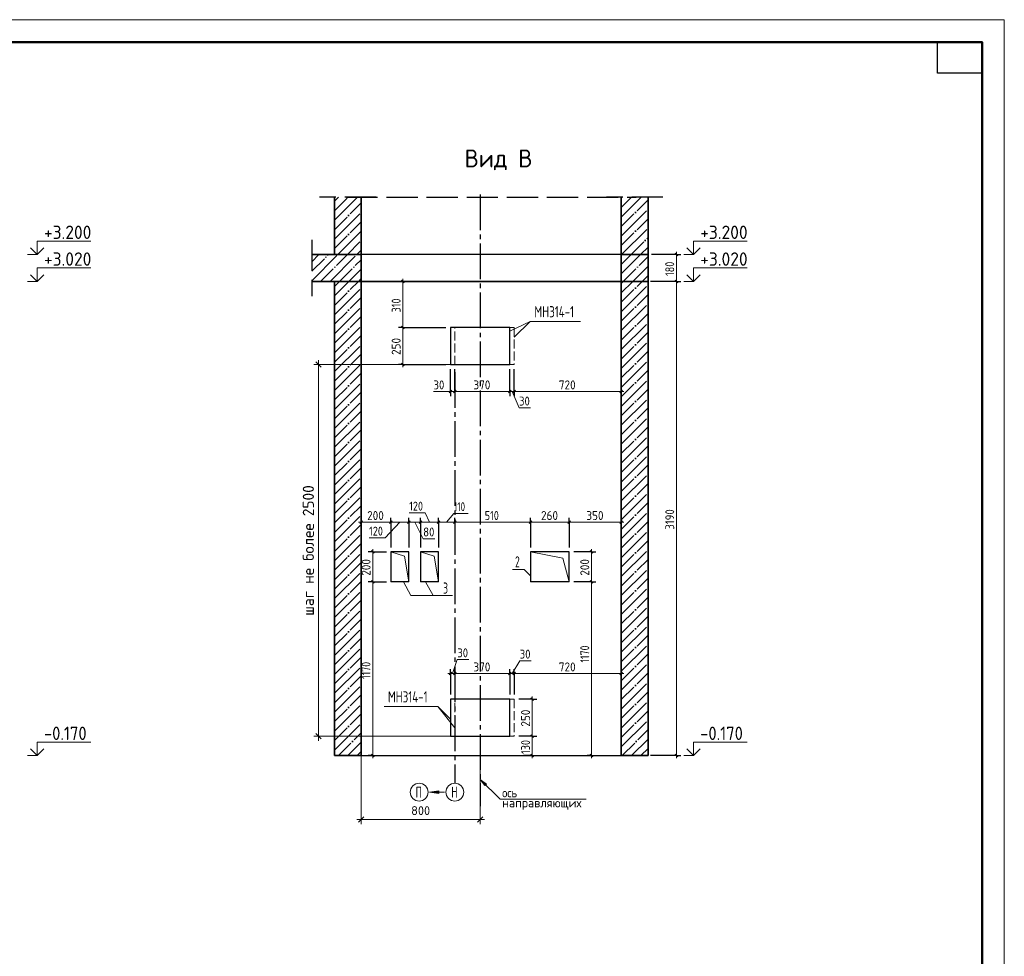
# Model space of a CAD drawing. Header units: millimetres. Extents: x -49773 to 2322955, y -3321 to 58485.
# Tile 72 of 256: x 341532 to 363617, y 20018 to 41018. Entities that reach past the tile are written whole.
import ezdxf

# ---------------------------------------------------------------- set-up
doc = ezdxf.new("R2010")
doc.units = ezdxf.units.MM
doc.header["$PDMODE"] = 65
for name, pattern in [('______11', [500, 400, -50, 0, -50]), ('______2', [270, 200, -70]), ('______4', [900, 700, -200]), ('______5', [1100, 800, -100, 100, -100])]:
    doc.linetypes.add(name, pattern=pattern)
for name, color, linetype, lineweight in [('Standard', 7, 'Continuous', 25), ('Высотная отметки_ общее', 7, 'Continuous', 13), ('Ограждение_ 2D надпись', 7, 'Continuous', 13), ('Перекрытие_ общее', 7, 'Continuous', 35), ('Размерная линия_ общее', 7, 'Continuous', 13), ('СПДС_РАЗМЕРЫ', 152, 'Continuous', 25), ('Стена_ общее', 7, 'Continuous', 35), ('Стена_ Сборный элемент', 7, 'Continuous', 35), ('Текст_ общее', 7, 'Continuous', 13)]:
    doc.layers.add(name, color=color, linetype=linetype, lineweight=lineweight)
doc.layers.add('Осевая линия_ общее', color=7, linetype='______5', lineweight=13, true_color=0xa0a0a0)
doc.styles.add('ISOCPEUR', font='txt')
doc.dimstyles.new('__________2', dxfattribs={"dimtxt": 250, "dimasz": 200, "dimexe": 0, "dimexo": 0, "dimgap": 100, "dimtad": 1, "dimdec": 0, "dimrnd": 1, "dimzin": 12, "dimdsep": 46, "dimtxsty": 'ISOCPEUR', "dimblk": 'ALL_ML_STRICH', "dimblk1": 'ALL_ML_STRICH', "dimblk2": 'ALL_ML_STRICH', "dimsah": 1, "dimcen": 0, "dimclrd": 7, "dimclre": 7, "dimclrt": 7, "dimadec": 0, "dimazin": 0, "dimtfac": 1, "dimtdec": 0, "dimtmove": 1, "dimatfit": 3, "dimfxl": 0, "dimtzin": 0, "dimlwd": 0, "dimlwe": 13, "dimarcsym": 0})

# ---------------------------------------------------------------- blocks, each defined once
blk = doc.blocks.new('ALL_ML_STRICH')
at = {"color": 0, "linetype": 'ByBlock', "lineweight": -2}
for p, q in [((-1, 0), (0.5, 0)), ((-0.3, -0.3), (0.3, 0.3)), ((0, -0.5), (0, 0.5))]:
    blk.add_line(p, q, dxfattribs=at)
blk = doc.blocks.new('*D902')
at = {"layer": 'Defpoints', "color": 0}
for p in [(349192, 24517), (351859, 24517), (351859, 23084)]:
    blk.add_point(p, dxfattribs=at)
at = {"layer": 'СПДС_РАЗМЕРЫ', "color": 7, "lineweight": 13}
for p, q in [((349192, 24517), (349192, 23084)), ((351859, 24517), (351859, 23084))]:
    blk.add_line(p, q, dxfattribs=at)
at = {"layer": 'СПДС_РАЗМЕРЫ', "color": 7, "lineweight": 0}
blk.add_line((349392, 23084), (351659, 23084), dxfattribs=at)
at = {"layer": 'СПДС_РАЗМЕРЫ', "color": 7, "lineweight": 0, "xscale": 200, "yscale": 200, "zscale": 200, "rotation": 180}
blk.add_blockref('ALL_ML_STRICH', (349192, 23084), dxfattribs=at)
at = {"layer": 'СПДС_РАЗМЕРЫ', "color": 7, "lineweight": 0, "xscale": 200, "yscale": 200, "zscale": 200}
blk.add_blockref('ALL_ML_STRICH', (351859, 23084), dxfattribs=at)
at = {"layer": 'СПДС_РАЗМЕРЫ', "color": 7, "insert": (350525, 23284), "char_height": 200, "attachment_point": 5, "style": 'ISOCPEUR'}
blk.add_mtext('800', dxfattribs=at)
blk = doc.blocks.new('*D926')
at = {"layer": 'Defpoints', "color": 0}
for p in [(351192, 33284), (348231, 24951), (351192, 24951)]:
    blk.add_point(p, dxfattribs=at)
at = {"layer": 'СПДС_РАЗМЕРЫ', "color": 7, "lineweight": 13}
for p, q in [((351192, 33284), (348231, 33284)), ((351192, 24951), (348231, 24951))]:
    blk.add_line(p, q, dxfattribs=at)
at = {"layer": 'СПДС_РАЗМЕРЫ', "color": 7, "lineweight": 0}
blk.add_line((348231, 33084), (348231, 25151), dxfattribs=at)
at = {"layer": 'СПДС_РАЗМЕРЫ', "color": 7, "lineweight": 0, "xscale": 200, "yscale": 200, "zscale": 200}
for p, rotation in [((348231, 33284), 90), ((348231, 24951), 270)]:
    blk.add_blockref('ALL_ML_STRICH', p, dxfattribs=dict(at, rotation=rotation))
at = {"layer": 'СПДС_РАЗМЕРЫ', "color": 7, "insert": (348006, 29117), "char_height": 250, "attachment_point": 5, "rotation": 90, "style": 'ISOCPEUR'}
blk.add_mtext('шаг не более 2500', dxfattribs=at)

msp = doc.modelspace()

# ---------------------------------------------------------------- hatches: boundary and pattern name
at = {"layer": 'Осевая линия_ общее', "linetype": 'Continuous', "lineweight": 13, "transparency": 33554687}
msp.add_hatch(color=7, dxfattribs=at).paths.add_polyline_path([(351964.6, 23843.6), (351858.5, 23985.1), (351999.9, 23879)], flags=16)
msp.add_hatch(color=7, dxfattribs=at).paths.add_polyline_path([(350935.2, 23728.2), (350725.2, 23698.1), (350935.2, 23668.2)])

# ---------------------------------------------------------------- linework, layer by layer
at = {"layer": 'Standard', "color": 7, "linetype": '______4', "lineweight": 25, "transparency": 33554687}
for p, q in [((349525.2, 37036.3), (348258.5, 37036.3)), ((348858.5, 37036.3), (355358.5, 37036.3)), ((355958.5, 37036.3), (354691.8, 37036.3)), ((348083, 36084), (348083, 34817.4))]:
    msp.add_line(p, q, dxfattribs=at)
at = {"layer": 'Standard', "color": 253, "linetype": '______11', "lineweight": 35, "true_color": 0xababab, "transparency": 33554687}
for p, q in [((348591.8, 36734), (348894.2, 37036.3)), ((348591.8, 36309.7), (349191.8, 36909.7)), ((355025.2, 36803.4), (355258.2, 37036.3)), ((355025.2, 36379.1), (355625.2, 36979.1)), ((348591.8, 35885.5), (349191.8, 36485.5)), ((355025.2, 35954.8), (355625.2, 36554.8)), ((348881.4, 35750.7), (349191.8, 36061.2)), ((355245.3, 35750.7), (355625.2, 36130.6)), ((348591.8, 34612.7), (349129.9, 35150.7)), ((348591.8, 35036.9), (348705.6, 35150.7)), ((355025.2, 34682), (355493.8, 35150.7)), ((355025.2, 35106.3), (355069.6, 35150.7)), ((348591.8, 34188.4), (349191.8, 34788.4)), ((355025.2, 34257.8), (355625.2, 34857.8)), ((348591.8, 33764.1), (349191.8, 34364.1)), ((355025.2, 33833.5), (355625.2, 34433.5)), ((348591.8, 33339.9), (349191.8, 33939.9)), ((355025.2, 33409.2), (355625.2, 34009.2)), ((355025.2, 32985), (355625.2, 33585)), ((348591.8, 32915.6), (349191.8, 33515.6)), ((355025.2, 32560.7), (355625.2, 33160.7)), ((348591.8, 32491.3), (349191.8, 33091.3)), ((355025.2, 32136.4), (355625.2, 32736.5)), ((348591.8, 32067.1), (349191.8, 32667.1)), ((355025.2, 31712.2), (355625.2, 32312.2)), ((348591.8, 31642.8), (349191.8, 32242.8)), ((348591.8, 31218.6), (349191.8, 31818.6)), ((355025.2, 31287.9), (355625.2, 31887.9)), ((348591.8, 30794.3), (349191.8, 31394.3)), ((355025.2, 30863.7), (355625.2, 31463.7)), ((348591.8, 30370), (349191.8, 30970)), ((355025.2, 30439.4), (355625.2, 31039.4)), ((348591.8, 29945.8), (349191.8, 30545.8)), ((355025.2, 30015.1), (355625.2, 30615.1)), ((348591.8, 29521.5), (349191.8, 30121.5)), ((355025.2, 29590.9), (355625.2, 30190.9)), ((348591.8, 29097.2), (349191.8, 29697.2)), ((355025.2, 29166.6), (355625.2, 29766.6)), ((348591.8, 28673), (349191.8, 29273)), ((355025.2, 28742.3), (355625.2, 29342.3)), ((348591.8, 28248.7), (349191.8, 28848.7)), ((355025.2, 28318.1), (355625.2, 28918.1)), ((355025.2, 27893.8), (355625.2, 28493.8)), ((348591.8, 27824.4), (349191.8, 28424.4)), ((355025.2, 27469.5), (355625.2, 28069.6)), ((348591.8, 27400.2), (349191.8, 28000.2)), ((355025.2, 27045.3), (355625.2, 27645.3)), ((348591.8, 26975.9), (349191.8, 27575.9)), ((355025.2, 26621), (355625.2, 27221)), ((348591.8, 26551.6), (349191.8, 27151.7)), ((348591.8, 26127.4), (349191.8, 26727.4)), ((355025.2, 26196.8), (355625.2, 26796.8)), ((348591.8, 25703.1), (349191.8, 26303.1)), ((355025.2, 25772.5), (355625.2, 26372.5)), ((348591.8, 25278.8), (349191.8, 25878.9)), ((355025.2, 25348.2), (355625.2, 25948.2)), ((348591.8, 24854.6), (349191.8, 25454.6)), ((355025.2, 24924), (355625.2, 25524)), ((348678.9, 24517.4), (349191.8, 25030.3)), ((355042.9, 24517.4), (355625.2, 25099.7)), ((349103.2, 24517.4), (349191.8, 24606.1)), ((355467.1, 24517.4), (355625.2, 24675.4))]:
    msp.add_line(p, q, dxfattribs=at)
at = {"layer": 'Standard', "color": 253, "linetype": '______5', "lineweight": 35, "true_color": 0xababab, "transparency": 33554687}
for p, q in [((348591.8, 36521.9), (349106.3, 37036.3)), ((348591.8, 36946.1), (348682.1, 37036.3)), ((355025.2, 36591.2), (355470.3, 37036.3)), ((355025.2, 37015.5), (355046, 37036.3)), ((348591.8, 36097.6), (349191.8, 36697.6)), ((355025.2, 36167), (355625.2, 36767)), ((348669.2, 35750.7), (349191.8, 36273.3)), ((355033.2, 35750.7), (355625.2, 36342.7)), ((349093.5, 35750.7), (349191.8, 35849.1)), ((355457.4, 35750.7), (355625.2, 35918.4)), ((348591.8, 34824.8), (348917.8, 35150.7)), ((355025.2, 34894.2), (355281.7, 35150.7)), ((348591.8, 34400.5), (349191.8, 35000.5)), ((355025.2, 34469.9), (355625.2, 35069.9)), ((348591.8, 33976.3), (349191.8, 34576.3)), ((355025.2, 34045.6), (355625.2, 34645.6)), ((348591.8, 33552), (349191.8, 34152)), ((355025.2, 33621.4), (355625.2, 34221.4)), ((355025.2, 33197.1), (355625.2, 33797.1)), ((348591.8, 33127.7), (349191.8, 33727.7)), ((355025.2, 32772.8), (355625.2, 33372.8)), ((348591.8, 32703.5), (349191.8, 33303.5)), ((355025.2, 32348.6), (355625.2, 32948.6)), ((348591.8, 32279.2), (349191.8, 32879.2)), ((355025.2, 31924.3), (355625.2, 32524.3)), ((348591.8, 31855), (349191.8, 32455)), ((348591.8, 31430.7), (349191.8, 32030.7)), ((355025.2, 31500.1), (355625.2, 32100.1)), ((348591.8, 31006.4), (349191.8, 31606.4)), ((355025.2, 31075.8), (355625.2, 31675.8)), ((348591.8, 30582.2), (349191.8, 31182.2)), ((355025.2, 30651.5), (355625.2, 31251.5)), ((348591.8, 30157.9), (349191.8, 30757.9)), ((355025.2, 30227.3), (355625.2, 30827.3)), ((348591.8, 29733.6), (349191.8, 30333.6)), ((355025.2, 29803), (355625.2, 30403)), ((348591.8, 29309.4), (349191.8, 29909.4)), ((355025.2, 29378.7), (355625.2, 29978.7)), ((348591.8, 28885.1), (349191.8, 29485.1)), ((355025.2, 28954.5), (355625.2, 29554.5)), ((348591.8, 28460.8), (349191.8, 29060.8)), ((355025.2, 28530.2), (355625.2, 29130.2)), ((348591.8, 28036.6), (349191.8, 28636.6)), ((355025.2, 28105.9), (355625.2, 28705.9)), ((355025.2, 27681.7), (355625.2, 28281.7)), ((348591.8, 27612.3), (349191.8, 28212.3)), ((355025.2, 27257.4), (355625.2, 27857.4)), ((348591.8, 27188), (349191.8, 27788)), ((355025.2, 26833.2), (355625.2, 27433.1)), ((348591.8, 26763.8), (349191.8, 27363.8)), ((355025.2, 26408.9), (355625.2, 27008.9)), ((348591.8, 26339.5), (349191.8, 26939.5)), ((348591.8, 25915.3), (349191.8, 26515.3)), ((355025.2, 25984.6), (355625.2, 26584.6)), ((348591.8, 25491), (349191.8, 26091)), ((355025.2, 25560.4), (355625.2, 26160.4)), ((348591.8, 25066.7), (349191.8, 25666.7)), ((355025.2, 25136.1), (355625.2, 25736.1)), ((348591.8, 24642.5), (349191.8, 25242.5)), ((355025.2, 24711.8), (355625.2, 25311.8)), ((348891, 24517.4), (349191.8, 24818.2)), ((355255, 24517.4), (355625.2, 24887.6))]:
    msp.add_line(p, q, dxfattribs=at)
at = {"layer": 'Standard', "color": 7, "linetype": 'Continuous', "lineweight": 35, "transparency": 33554687}
for p, q in [((348591.8, 37036.3), (348591.8, 35750.7)), ((349191.8, 35750.7), (349191.8, 37036.3)), ((355025.2, 37036.3), (355025.2, 35750.7)), ((355625.2, 35750.7), (355625.2, 37036.3)), ((348591.8, 35750.7), (348083, 35750.7)), ((349191.8, 35150.7), (349191.8, 35750.7)), ((355025.2, 35750.7), (355025.2, 35150.7)), ((355625.2, 35150.7), (355625.2, 35750.7)), ((348083, 35150.7), (348591.8, 35150.7)), ((348591.8, 35150.7), (348591.8, 24517.4)), ((349191.8, 24517.4), (349191.8, 35150.7)), ((355025.2, 35150.7), (355025.2, 24517.4)), ((355625.2, 24517.4), (355625.2, 35150.7)), ((348591.8, 24517.4), (349191.8, 24517.4)), ((355025.2, 24517.4), (355625.2, 24517.4))]:
    msp.add_line(p, q, dxfattribs=at)
at = {"layer": 'Standard', "color": 253, "linetype": '______11', "lineweight": 13, "true_color": 0xababab, "transparency": 33554687}
for p, q in [((348083, 35376.6), (348457.1, 35750.7)), ((348281.4, 35150.7), (348881.4, 35750.7)), ((348705.6, 35150.7), (349191.8, 35636.9)), ((355025.2, 35530.6), (355245.3, 35750.7)), ((355069.6, 35150.7), (355625.2, 35706.3)), ((349129.9, 35150.7), (349191.8, 35212.7)), ((355493.8, 35150.7), (355625.2, 35282))]:
    msp.add_line(p, q, dxfattribs=at)
at = {"layer": 'Standard', "color": 253, "linetype": '______5', "lineweight": 13, "true_color": 0xababab, "transparency": 33554687}
for p, q in [((348083, 35588.8), (348245, 35750.7)), ((348083, 35164.5), (348669.2, 35750.7)), ((348493.5, 35150.7), (349093.5, 35750.7)), ((355025.2, 35318.4), (355457.4, 35750.7)), ((355025.2, 35742.7), (355033.2, 35750.7)), ((348917.8, 35150.7), (349191.8, 35424.8)), ((355281.7, 35150.7), (355625.2, 35494.2))]:
    msp.add_line(p, q, dxfattribs=at)
at = {"layer": 'Standard', "color": 7, "linetype": 'Continuous', "lineweight": 13, "transparency": 33554687}
msp.add_lwpolyline([(304216.7, -982.3), (363616.7, -982.3), (363616.7, 41017.7), (304216.7, 41017.7), (304216.7, -982.3)], close=True, dxfattribs=at)
at = {"layer": 'Standard', "color": 7, "linetype": 'Continuous', "lineweight": 50, "transparency": 33554687}
msp.add_lwpolyline([(306216.7, 40517.7), (363116.7, 40517.7), (363116.7, -482.3), (306216.7, -482.3), (306216.7, 40517.7)], close=True, dxfattribs=at)
at = {"layer": 'Standard', "color": 7, "linetype": 'Continuous', "lineweight": 25, "transparency": 33554687}
msp.add_lwpolyline([(363116.7, 40517.7), (363116.7, 39817.7), (362116.7, 39817.7), (362116.7, 40517.7), (363116.7, 40517.7)], close=True, dxfattribs=at)
at = {"layer": 'Высотная отметки_ общее', "color": 7, "linetype": 'Continuous', "lineweight": 13, "transparency": 33554687}
for p, q in [((341925.6, 35750.7), (341925.6, 36050.7)), ((341925.6, 36050.7), (343125.6, 36050.7)), ((356645.3, 35750.7), (356645.3, 36050.7)), ((356645.3, 36050.7), (357845.3, 36050.7)), ((341925.6, 35750.7), (341775.6, 35900.7)), ((341925.6, 35750.7), (342075.6, 35900.7)), ((356645.3, 35750.7), (356495.3, 35900.7)), ((356645.3, 35750.7), (356795.3, 35900.7)), ((341925.6, 35750.7), (341705.1, 35750.7)), ((341925.6, 35750.7), (341925.6, 35750.7)), ((341925.6, 35750.7), (341925.6, 35750.7)), ((341925.6, 35750.7), (341925.6, 35750.7)), ((341925.6, 35750.7), (341925.6, 35750.7)), ((356645.3, 35750.7), (356424.9, 35750.7)), ((356645.3, 35750.7), (356645.3, 35750.7)), ((356645.3, 35750.7), (356645.3, 35750.7)), ((356645.3, 35750.7), (356645.3, 35750.7)), ((356645.3, 35750.7), (356645.3, 35750.7)), ((341925.6, 35150.7), (341925.6, 35450.7)), ((341925.6, 35450.7), (343125.6, 35450.7)), ((356645.3, 35150.7), (356645.3, 35450.7)), ((356645.3, 35450.7), (357845.3, 35450.7)), ((341925.6, 35150.7), (341705.1, 35150.7)), ((341925.6, 35150.7), (341775.6, 35300.7)), ((341925.6, 35150.7), (342075.6, 35300.7)), ((341925.6, 35150.7), (341925.6, 35150.7)), ((341925.6, 35150.7), (341925.6, 35150.7)), ((341925.6, 35150.7), (341925.6, 35150.7)), ((341925.6, 35150.7), (341925.6, 35150.7)), ((356645.3, 35150.7), (356424.9, 35150.7)), ((356645.3, 35150.7), (356495.3, 35300.7)), ((356645.3, 35150.7), (356795.3, 35300.7)), ((356645.3, 35150.7), (356645.3, 35150.7)), ((356645.3, 35150.7), (356645.3, 35150.7)), ((356645.3, 35150.7), (356645.3, 35150.7)), ((356645.3, 35150.7), (356645.3, 35150.7)), ((341925.6, 24517.4), (341925.6, 24817.4)), ((341925.6, 24817.4), (343125.6, 24817.4)), ((356645.3, 24517.4), (356645.3, 24817.4)), ((356645.3, 24817.4), (357845.3, 24817.4)), ((341925.6, 24517.4), (341705.1, 24517.4)), ((341925.6, 24517.4), (341775.6, 24667.4)), ((341925.6, 24517.4), (342075.6, 24667.4)), ((341925.6, 24517.4), (341925.6, 24517.4)), ((341925.6, 24517.4), (341925.6, 24517.4)), ((341925.6, 24517.4), (341925.6, 24517.4)), ((341925.6, 24517.4), (341925.6, 24517.4)), ((356645.3, 24517.4), (356424.9, 24517.4)), ((356645.3, 24517.4), (356495.3, 24667.4)), ((356645.3, 24517.4), (356795.3, 24667.4)), ((356645.3, 24517.4), (356645.3, 24517.4)), ((356645.3, 24517.4), (356645.3, 24517.4)), ((356645.3, 24517.4), (356645.3, 24517.4)), ((356645.3, 24517.4), (356645.3, 24517.4))]:
    msp.add_line(p, q, dxfattribs=at)
at = {"layer": 'Ограждение_ 2D надпись', "color": 7, "linetype": 'Continuous', "lineweight": 13, "transparency": 33554687}
for p, q in [((352525.2, 34033.8), (352978.7, 34252.7)), ((351291.8, 25141), (350909, 25619.1))]:
    msp.add_line(p, q, dxfattribs=at)
for points in [[(352625.2, 33899.1), (352978.7, 34252.7), (354112.1, 34252.7)], [(352991.8, 28548.1), (352850.4, 28689.5), (352583.8, 28689.5)], [(350137.4, 28417.4), (350305, 28104.4), (350805, 28104.4)], [(350637.4, 28417.4), (350805, 28104.4), (351238.4, 28104.4)], [(351191.8, 25336.2), (350909, 25619.1), (349709, 25619.1)]]:
    msp.add_lwpolyline(points, dxfattribs=at)
at = {"layer": 'Осевая линия_ общее', "color": 253, "linetype": '______5', "lineweight": -3, "true_color": 0xa0a0a0, "transparency": 33554687}
for p, q in [((351858.5, 37100.4), (351858.5, 23382.1)), ((351291.8, 33116.5), (351291.8, 23898.1))]:
    msp.add_line(p, q, dxfattribs=at)
at = {"layer": 'Осевая линия_ общее', "color": 7, "linetype": 'Continuous', "lineweight": 13, "transparency": 33554687}
for p, q in [((351858.5, 23985.1), (351999.9, 23879)), ((351964.6, 23843.6), (351858.5, 23985.1)), ((351999.9, 23879), (351964.6, 23843.6)), ((351982.3, 23861.3), (351991.1, 23852.5)), ((350935.2, 23728.2), (350725.2, 23698.1)), ((351058.5, 23698.1), (350725.2, 23698.1)), ((350725.2, 23698.1), (350725.2, 23698.1)), ((350725.2, 23698.1), (350725.2, 23698.1)), ((350725.2, 23698.1), (350725.2, 23698.1)), ((350725.2, 23698.1), (350935.2, 23668.2)), ((350935.2, 23668.2), (350935.2, 23728.2)), ((350935.2, 23698.1), (350950.2, 23698.1))]:
    msp.add_line(p, q, dxfattribs=at)
for points in [[(350258.5, 28417.4), (350164.2, 28989.8), (349858.5, 29084)], [(350925.2, 28417.4), (350830.9, 28989.8), (350525.2, 29084)], [(353858.5, 28417.4), (353717.1, 28942.6), (352991.8, 29084)], [(351858.5, 23985.1), (352306.3, 23537.2), (354239.7, 23537.2)]]:
    msp.add_lwpolyline(points, dxfattribs=at)
for centre in [(350491.8, 23698.1), (351291.8, 23698.1)]:
    msp.add_circle(centre, 200, dxfattribs=at)
at = {"layer": 'Перекрытие_ общее', "color": 7, "linetype": 'Continuous', "lineweight": 13, "transparency": 33554687}
for p, q in [((349191.8, 35750.7), (348591.8, 35750.7)), ((355625.2, 35750.7), (355025.2, 35750.7)), ((348591.8, 35150.7), (349191.8, 35150.7)), ((355025.2, 35150.7), (355625.2, 35150.7))]:
    msp.add_line(p, q, dxfattribs=at)
at = {"layer": 'Перекрытие_ общее', "color": 7, "linetype": 'Continuous', "lineweight": 25, "transparency": 33554687}
for p, q in [((355025.2, 35750.7), (349191.8, 35750.7)), ((349191.8, 35150.7), (355025.2, 35150.7))]:
    msp.add_line(p, q, dxfattribs=at)
at = {"layer": 'Размерная линия_ общее', "color": 7, "linetype": 'Continuous', "lineweight": 25, "transparency": 33554687}
for p, q in [((356292.6, 35720.7), (356232.6, 35780.7)), ((350155.6, 35120.7), (350095.6, 35180.7)), ((356292.6, 35120.7), (356232.6, 35180.7)), ((350155.6, 34087.4), (350095.6, 34147.4)), ((350155.6, 33254), (350095.6, 33314)), ((351221.8, 32709.5), (351161.8, 32649.5)), ((351321.8, 32709.5), (351261.8, 32649.5)), ((352555.2, 32709.5), (352495.2, 32649.5)), ((352655.2, 32709.5), (352595.2, 32649.5)), ((355055.2, 32709.5), (354995.2, 32649.5)), ((349221.8, 29780.2), (349161.8, 29720.2)), ((349888.5, 29780.2), (349828.5, 29720.2)), ((350288.5, 29780.2), (350228.5, 29720.2)), ((350555.2, 29780.2), (350495.2, 29720.2)), ((350955.2, 29780.2), (350895.2, 29720.2)), ((351321.8, 29780.2), (351261.8, 29720.2)), ((353021.8, 29780.2), (352961.8, 29720.2)), ((353888.5, 29780.2), (353828.5, 29720.2)), ((355055.2, 29780.2), (354995.2, 29720.2)), ((349480.8, 29054), (349420.8, 29114)), ((354386.4, 29054), (354326.4, 29114)), ((349480.8, 28387.4), (349420.8, 28447.4)), ((354386.4, 28387.4), (354326.4, 28447.4)), ((351221.8, 26386.1), (351161.8, 26326.1)), ((351321.8, 26386.1), (351261.8, 26326.1)), ((352555.2, 26386.1), (352495.2, 26326.1)), ((352655.2, 26386.1), (352595.2, 26326.1)), ((355055.2, 26386.1), (354995.2, 26326.1)), ((353058, 25754), (352998, 25814)), ((353058, 24920.7), (352998, 24980.7)), ((349480.8, 24487.4), (349420.8, 24547.4)), ((353058, 24487.4), (352998, 24547.4)), ((354386.4, 24487.4), (354326.4, 24547.4)), ((356292.6, 24487.4), (356232.6, 24547.4))]:
    msp.add_line(p, q, dxfattribs=at)
at = {"layer": 'Размерная линия_ общее', "color": 7, "linetype": 'Continuous', "lineweight": 13, "transparency": 33554687}
for p, q in [((356262.6, 35750.7), (356262.6, 35810.7)), ((356262.6, 35150.7), (356262.6, 35750.7)), ((350125.6, 35150.7), (350125.6, 35210.7)), ((350125.6, 34117.4), (350125.6, 35150.7)), ((350125.6, 33284), (350125.6, 33224)), ((351074.3, 32679), (350814.3, 32679)), ((351241.8, 32679.5), (351074.3, 32679)), ((351191.8, 32679.5), (351131.9, 32679.5)), ((351291.8, 32679.5), (351191.8, 32679.5)), ((352525.2, 32679.5), (351291.8, 32679.5)), ((352625.2, 32679.5), (352525.2, 32679.5)), ((352575.2, 32679.5), (352732.1, 32315.9)), ((355025.2, 32679.5), (355085.2, 32679.5)), ((352732.1, 32315.9), (352992.1, 32315.9)), ((350628.2, 29960.7), (350268.2, 29960.7)), ((350725.2, 29750.2), (350628.2, 29960.7)), ((351108.5, 29750.2), (351272.4, 29948.3)), ((351272.4, 29948.3), (351592.4, 29948.3)), ((349191.8, 29750.2), (349131.9, 29750.2)), ((349858.5, 29750.2), (349191.8, 29750.2)), ((350058.5, 29750.2), (349728.6, 29400.4)), ((350258.5, 29750.2), (349858.5, 29750.2)), ((350525.2, 29750.2), (350258.5, 29750.2)), ((350391.8, 29750.2), (350582.8, 29381.5)), ((350925.2, 29750.2), (350525.2, 29750.2)), ((351291.8, 29750.2), (350925.2, 29750.2)), ((352991.8, 29750.2), (351291.8, 29750.2)), ((355025.2, 29750.2), (353858.5, 29750.2)), ((355025.2, 29750.2), (355085.2, 29750.2)), ((349728.6, 29400.4), (349368.6, 29400.4)), ((350582.8, 29381.5), (350842.8, 29381.5)), ((349450.8, 29084), (349450.8, 29144)), ((349450.8, 28417.4), (349450.8, 29084)), ((354356.4, 29084), (354356.4, 29144)), ((354356.4, 28417.4), (354356.4, 29084)), ((351241.8, 26356.1), (351347.1, 26671.8)), ((351347.1, 26671.8), (351607.1, 26671.8)), ((352575.2, 26356.1), (352747.5, 26642.9)), ((352747.5, 26642.9), (353007.4, 26642.9)), ((351191.8, 26356.1), (351131.9, 26356.1)), ((351291.8, 26356.1), (351191.8, 26356.1)), ((352525.2, 26356.1), (351291.8, 26356.1)), ((352625.2, 26356.1), (352525.2, 26356.1)), ((355025.2, 26356.1), (352625.2, 26356.1)), ((355025.2, 26356.1), (355085.2, 26356.1)), ((353028, 25784), (353028, 25844)), ((353028, 24950.7), (353028, 25784)), ((349450.8, 24517.4), (349450.8, 24457.4)), ((353028, 24517.4), (353028, 24457.4)), ((354356.4, 24517.4), (354356.4, 24457.4)), ((356262.6, 24517.4), (356262.6, 24457.4))]:
    msp.add_line(p, q, dxfattribs=at)
at = {"layer": 'Размерная линия_ общее', "color": 253, "linetype": 'Continuous', "lineweight": -3, "true_color": 0xa0a0a0, "transparency": 33554687}
for p, q in [((356262.6, 35750.7), (355701.6, 35750.7)), ((356262.6, 35750.7), (356162.6, 35750.7)), ((356262.6, 35750.7), (356362.6, 35750.7)), ((350125.6, 35150.7), (350025.6, 35150.7)), ((350125.6, 35150.7), (350225.6, 35150.7)), ((350125.6, 35150.7), (350125.6, 35150.7)), ((356262.6, 35150.7), (356162.6, 35150.7)), ((356262.6, 35150.7), (356362.6, 35150.7)), ((350125.6, 34117.4), (350025.6, 34117.4)), ((350125.6, 34117.4), (350225.6, 34117.4)), ((350125.6, 33284), (350025.6, 33284)), ((350125.6, 33284), (350225.6, 33284)), ((350125.6, 33284), (351091.8, 33284)), ((351191.8, 32679.5), (351191.8, 32779.5)), ((351291.8, 32679.5), (351291.8, 32779.5)), ((352525.2, 32679.5), (352525.2, 32779.5)), ((352625.2, 32679.5), (352625.2, 32779.5)), ((355025.2, 32679.5), (355025.2, 32779.5)), ((355025.2, 32679.5), (355025.2, 32756.6)), ((351191.8, 32679.5), (351191.8, 32579.5)), ((351291.8, 32679.5), (351291.8, 32579.5)), ((352525.2, 32679.5), (352525.2, 32579.5)), ((352625.2, 32679.5), (352625.2, 32579.5)), ((355025.2, 32679.5), (355025.2, 32579.5)), ((349191.8, 29750.2), (349191.8, 29850.2)), ((349858.5, 29750.2), (349858.5, 29850.2)), ((350258.5, 29750.2), (350258.5, 29850.2)), ((350525.2, 29750.2), (350525.2, 29850.2)), ((350925.2, 29750.2), (350925.2, 29850.2)), ((351291.8, 29750.2), (351291.8, 29850.2)), ((352991.8, 29750.2), (352991.8, 29850.2)), ((353858.5, 29750.2), (353858.5, 29850.2)), ((355025.2, 29750.2), (355025.2, 29850.2)), ((349191.8, 29750.2), (349191.8, 29650.2)), ((349191.8, 29750.2), (349191.8, 29750.2)), ((349858.5, 29750.2), (349858.5, 29650.2)), ((350258.5, 29750.2), (350258.5, 29650.2)), ((350525.2, 29750.2), (350525.2, 29650.2)), ((350925.2, 29750.2), (350925.2, 29650.2)), ((351291.8, 29750.2), (351291.8, 29650.2)), ((351291.8, 29750.2), (351291.8, 29593.9)), ((352991.8, 29750.2), (352991.8, 29650.2)), ((353858.5, 29750.2), (353858.5, 29650.2)), ((355025.2, 29750.2), (355025.2, 29650.2)), ((355025.2, 29750.2), (355025.2, 29613.6)), ((349450.8, 29084), (349350.8, 29084)), ((349450.8, 29084), (349550.8, 29084)), ((349450.8, 29084), (349758.5, 29084)), ((354356.4, 29084), (353958.5, 29084)), ((354356.4, 29084), (354256.4, 29084)), ((354356.4, 29084), (354456.4, 29084)), ((349450.8, 28417.4), (349350.8, 28417.4)), ((349450.8, 28417.4), (349550.8, 28417.4)), ((349450.8, 28417.4), (349758.5, 28417.4)), ((354356.4, 28417.4), (354256.4, 28417.4)), ((354356.4, 28417.4), (354456.4, 28417.4)), ((351191.8, 26356.1), (351191.8, 26456.1)), ((351191.8, 26356.1), (351191.8, 26256.1)), ((351191.8, 26356.1), (351191.8, 25884)), ((351291.8, 26356.1), (351291.8, 26456.1)), ((351291.8, 26356.1), (351291.8, 26256.1)), ((351291.8, 26356.1), (351291.8, 25884)), ((352525.2, 26356.1), (352525.2, 26456.1)), ((352525.2, 26356.1), (352525.2, 26256.1)), ((352525.2, 26356.1), (352525.2, 25884)), ((352625.2, 26356.1), (352625.2, 26456.1)), ((352625.2, 26356.1), (352625.2, 26256.1)), ((352625.2, 26356.1), (352625.2, 25884)), ((355025.2, 26356.1), (355025.2, 26456.1)), ((355025.2, 26356.1), (355025.2, 26256.1)), ((355025.2, 26356.1), (355025.2, 26356.1)), ((353028, 25784), (352725.2, 25784)), ((353028, 25784), (352928, 25784)), ((353028, 25784), (353128, 25784)), ((353028, 24950.7), (352928, 24950.7)), ((353028, 24950.7), (353128, 24950.7)), ((349450.8, 24517.4), (349350.8, 24517.4)), ((349450.8, 24517.4), (349550.8, 24517.4)), ((349450.8, 24517.4), (349450.8, 24517.4)), ((353028, 24517.4), (352832.8, 24517.4)), ((353028, 24517.4), (352928, 24517.4)), ((353028, 24517.4), (353128, 24517.4)), ((354356.4, 24517.4), (354256.4, 24517.4)), ((354356.4, 24517.4), (354256.5, 24517.4)), ((354356.4, 24517.4), (354456.4, 24517.4)), ((356262.6, 24517.4), (355678.2, 24517.4)), ((356262.6, 24517.4), (356162.6, 24517.4)), ((356262.6, 24517.4), (356362.6, 24517.4))]:
    msp.add_line(p, q, dxfattribs=at)
for points in [[(356262.6, 35150.7), (356242.6, 35150.7), (356242.6, 35150.7), (355678.2, 35150.7)], [(350125.6, 34117.4), (351091.7, 34117.4), (351091.7, 34117.4), (351091.8, 34117.4)], [(351191.8, 32679.5), (351191.8, 32699.1), (351191.8, 32699.1), (351191.8, 33184)], [(351291.8, 32679.5), (351291.8, 32699.1), (351291.8, 32699.1), (351291.8, 33184)], [(352525.2, 32679.5), (352525.2, 32699.3), (352525.2, 32699.3), (352525.2, 32699.5), (352525.2, 32699.5), (352525.2, 33184)], [(352625.2, 32679.5), (352625.2, 32699.3), (352625.2, 32699.3), (352625.2, 32699.5), (352625.2, 32699.5), (352625.2, 33184)], [(349858.5, 29750.2), (349858.5, 29457.7), (349858.5, 29457.7), (349858.5, 29184)], [(350258.5, 29750.2), (350258.5, 29486.4), (350258.5, 29486.4), (350258.5, 29184)], [(350525.2, 29750.2), (350525.2, 29505.6), (350525.2, 29505.6), (350525.2, 29184)], [(350925.2, 29750.2), (350925.2, 29534.3), (350925.2, 29534.3), (350925.2, 29439), (350925.2, 29439), (350925.2, 29184)], [(352991.8, 29750.2), (352991.8, 29682.6), (352991.8, 29682.6), (352991.8, 29647.3), (352991.8, 29647.3), (352991.8, 29184)], [(353858.5, 29750.2), (353858.5, 29744.8), (353858.5, 29744.8), (353858.5, 29734.6), (353858.5, 29734.6), (353858.5, 29184)], [(354356.4, 28417.4), (354336.4, 28417.4), (354336.4, 28417.4), (353958.5, 28417.4)], [(353028, 24950.7), (353008, 24950.7), (353008, 24950.7), (352725.2, 24950.7)]]:
    msp.add_lwpolyline(points, dxfattribs=at)
at = {"layer": 'Размерная линия_ общее', "color": 7, "linetype": 'Continuous', "lineweight": 13, "transparency": 33554687}
for points in [[(356262.6, 24517.4), (356262.6, 29697.8), (356262.6, 29697.8), (356262.6, 35150.7)], [(350125.6, 33284), (350125.6, 33427.2), (350125.6, 33427.2), (350125.6, 34117.4)], [(355025.2, 32679.5), (353426.9, 32679.5), (353426.9, 32679.5), (352625.2, 32679.5)], [(353858.5, 29750.2), (353744.9, 29750.2), (353744.9, 29750.2), (353584.6, 29750.2), (353584.6, 29750.2), (352991.8, 29750.2)], [(349450.8, 24517.4), (349450.8, 26195.9), (349450.8, 26195.9), (349450.8, 28417.4)], [(354356.4, 24517.4), (354356.4, 26638), (354356.4, 26638), (354356.4, 28417.4)], [(353028, 24517.4), (353028, 24568.6), (353028, 24568.6), (353028, 24950.7)]]:
    msp.add_lwpolyline(points, dxfattribs=at)
at = {"layer": 'Стена_ общее', "color": 7, "linetype": 'Continuous', "lineweight": 35, "transparency": 33554687}
for p, q in [((348591.8, 35750.7), (349191.8, 35750.7)), ((355025.2, 35750.7), (355625.2, 35750.7)), ((349191.8, 35150.7), (348591.8, 35150.7)), ((355625.2, 35150.7), (355025.2, 35150.7))]:
    msp.add_line(p, q, dxfattribs=at)
at = {"layer": 'Стена_ общее', "color": 7, "linetype": 'Continuous', "lineweight": 25, "transparency": 33554687}
for p, q in [((355025.2, 35750.7), (349191.8, 35750.7)), ((355025.2, 35150.7), (349191.8, 35150.7)), ((349858.5, 29084), (349858.5, 28417.4)), ((350258.5, 29084), (349858.5, 29084)), ((350258.5, 28417.4), (350258.5, 29084)), ((350525.2, 29084), (350525.2, 28417.4)), ((350925.2, 29084), (350525.2, 29084)), ((350925.2, 28417.4), (350925.2, 29084)), ((352991.8, 29084), (352991.8, 28417.4)), ((353858.5, 29084), (352991.8, 29084)), ((353858.5, 28417.4), (353858.5, 29084)), ((350258.5, 28417.4), (349858.5, 28417.4)), ((350925.2, 28417.4), (350525.2, 28417.4)), ((353858.5, 28417.4), (352991.8, 28417.4)), ((349191.8, 24517.4), (355025.2, 24517.4))]:
    msp.add_line(p, q, dxfattribs=at)
at = {"layer": 'Стена_ Сборный элемент', "color": 7, "linetype": 'Continuous', "lineweight": 25, "transparency": 33554687}
for p, q in [((351191.8, 34117.4), (351191.8, 33284)), ((352525.2, 34117.4), (351191.8, 34117.4)), ((352525.2, 33284), (352525.2, 34117.4)), ((351191.8, 33284), (352525.2, 33284)), ((351191.8, 25784), (351191.8, 24950.7)), ((352525.2, 25784), (351191.8, 25784)), ((352525.2, 24950.7), (352525.2, 25784)), ((351191.8, 24950.7), (352525.2, 24950.7))]:
    msp.add_line(p, q, dxfattribs=at)
at = {"layer": 'Стена_ Сборный элемент', "color": 253, "linetype": '______2', "lineweight": 18, "true_color": 0xababab, "transparency": 33554687}
for p, q in [((351291.8, 33284), (351291.8, 34117.4)), ((352525.2, 34117.4), (352625.2, 34117.4)), ((352625.2, 34117.4), (352625.2, 33284)), ((352625.2, 33284), (352525.2, 33284)), ((351291.8, 24950.7), (351291.8, 25784)), ((352525.2, 25784), (352625.2, 25784)), ((352625.2, 25784), (352625.2, 24950.7)), ((352625.2, 24950.7), (352525.2, 24950.7))]:
    msp.add_line(p, q, dxfattribs=at)

# ---------------------------------------------------------------- texts
at = {"layer": 'Standard', "color": 7, "linetype": 'Continuous', "lineweight": 35, "transparency": 33554687, "insert": (351509.3, 37643.3), "char_height": 400, "width": 1628.724, "attachment_point": 7, "style": 'ISOCPEUR'}
msp.add_mtext('\\W0.95;Вид В', dxfattribs=at)
at = {"layer": 'Standard', "color": 7, "linetype": 'Continuous', "lineweight": 25, "transparency": 33554687, "char_height": 250, "attachment_point": 7, "style": 'ISOCPEUR'}
for s, insert, width in [('\\W0.71;МН314-1', (353077, 34345.4), 1068.65), ('\\W0.62;2', (352641.9, 28736.7), 217.601), ('\\W0.62;3', (351028.8, 28149.1), 217.611), ('\\W0.71;МН314-1', (349791.2, 25711.4), 1068.643), ('\\W0.64;П', (350411.8, 23573.2), 239.886), ('\\W0.64;Н', (351211.8, 23573.2), 239.886)]:
    msp.add_mtext(s, dxfattribs=dict(at, insert=insert, width=width))
at = {"layer": 'Высотная отметки_ общее', "color": 7, "linetype": 'Continuous', "lineweight": 25, "transparency": 33554687, "char_height": 300, "attachment_point": 7, "style": 'ISOCPEUR'}
for s, insert, width in [('\\W0.95;+3.200', (342075.6, 36100.7), 1281.438), ('\\W0.95;+3.200', (356795.3, 36100.7), 1281.432), ('\\W0.95;+3.020', (342075.6, 35500.7), 1281.438), ('\\W0.95;+3.020', (356795.3, 35500.7), 1281.432), ('\\W0.90;-0.170', (342075.6, 24867.4), 1214.12), ('\\W0.90;-0.170', (356795.3, 24867.4), 1214.12)]:
    msp.add_mtext(s, dxfattribs=dict(at, insert=insert, width=width))
at = {"layer": 'Размерная линия_ общее', "color": 7, "linetype": 'Continuous', "lineweight": 18, "transparency": 33554687, "char_height": 200, "attachment_point": 7, "rotation": 90, "style": 'ISOCPEUR'}
for s, insert, width in [('\\W0.83;180', (356212.6, 35270.7), 462.347), ('\\W0.83;310', (350075.6, 34454), 462.34), ('\\W0.91;250', (350075.6, 33500.7), 510.89), ('\\W0.87;3190', (356212.6, 29584), 606.269), ('\\W0.91;200', (349400.8, 28550.7), 510.897), ('\\W0.91;200', (354306.4, 28550.7), 510.897), ('\\W0.80;1170', (354306.4, 26604), 559.749), ('\\W0.80;1170', (349400.8, 26237.4), 559.749), ('\\W0.91;250', (352978, 25167.4), 510.897), ('\\W0.83;130', (352978, 24554), 462.332)]:
    msp.add_mtext(s, dxfattribs=dict(at, insert=insert, width=width))
at = {"layer": 'Размерная линия_ общее', "color": 7, "linetype": 'Continuous', "lineweight": 18, "transparency": 33554687, "char_height": 200, "attachment_point": 7, "style": 'ISOCPEUR'}
for s, insert, width in [('\\W0.87;30', (350814.3, 32729), 367.202), ('\\W0.91;370', (351708.5, 32729.5), 510.897), ('\\W0.91;720', (353625.2, 32729.5), 510.905), ('\\W0.87;30', (352732.1, 32365.9), 367.21), ('\\W0.83;120', (350268.2, 30010.7), 462.332), ('\\W0.74;110', (351272.4, 29998.3), 413.775), ('\\W0.91;200', (349325.2, 29800.2), 510.905), ('\\W0.83;510', (351961.8, 29800.2), 462.34), ('\\W0.91;260', (353225.2, 29800.2), 510.905), ('\\W0.91;350', (354241.8, 29800.2), 510.897), ('\\W0.83;120', (349368.6, 29450.4), 462.34), ('\\W0.87;80', (350582.8, 29431.5), 367.202), ('\\W0.87;30', (351347.1, 26721.8), 367.21), ('\\W0.87;30', (352747.5, 26692.9), 367.202), ('\\W0.91;370', (351708.5, 26406.1), 510.897), ('\\W0.91;720', (353625.2, 26406.1), 510.905)]:
    msp.add_mtext(s, dxfattribs=dict(at, insert=insert, width=width))
at = {"layer": 'Текст_ общее', "color": 7, "linetype": 'Continuous', "lineweight": 18, "transparency": 33554687, "char_height": 200, "attachment_point": 7, "style": 'ISOCPEUR'}
for s, insert, width in [('\\W0.91;ось', (352353.5, 23582.8), 490.684), ('\\W0.98;направляющих', (352353.5, 23302.8), 1906.69)]:
    msp.add_mtext(s, dxfattribs=dict(at, insert=insert, width=width))

# ---------------------------------------------------------------- dimensions: what is measured, and where the dimension line sits
at = {"layer": 'СПДС_РАЗМЕРЫ'}
dim = msp.add_linear_dim(base=(348230.8, 24950.7), p1=(351191.8, 33284), p2=(351191.8, 24950.7), angle=90, text='шаг не более 2500', dimstyle='__________2', dxfattribs=at)
dim.commit()
dim.dimension.update_dxf_attribs({"geometry": '*D926', "text_midpoint": (348005.8, 29117.4)})
dim = msp.add_linear_dim(base=(351858.5, 23084.2), p1=(349191.8, 24517.4), p2=(351858.5, 24517.4), text='800', dimstyle='__________2', override={"dimtxt": 200}, dxfattribs=at)
dim.commit()
dim.dimension.update_dxf_attribs({"geometry": '*D902', "text_midpoint": (350525.2, 23284.2)})

doc.saveas('drawing.dxf')
